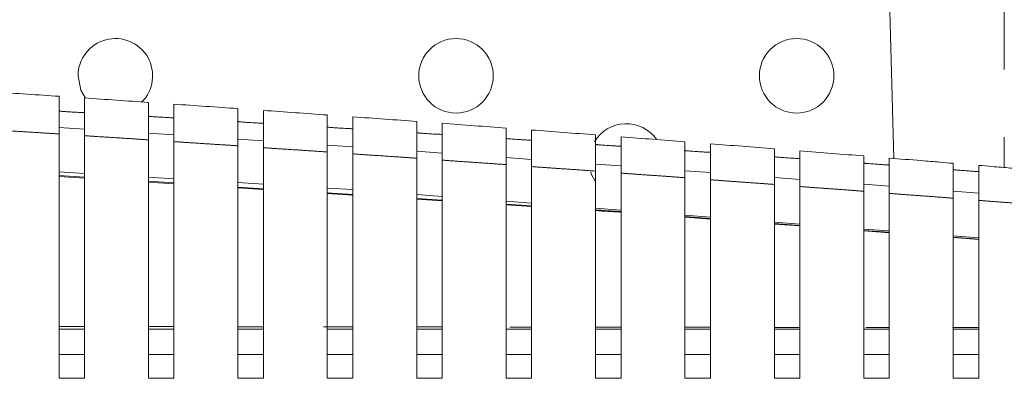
# Model space of a CAD drawing. Header units: millimetres. Extents: x 19 to 844, y 7 to 552.
# Tile 21 of 175: x 252.15 to 270.65, y 115.61 to 122.35. Entities that reach past the tile are written whole.
import ezdxf

# ---------------------------------------------------------------- set-up
doc = ezdxf.new("R2010")
doc.units = ezdxf.units.MM
doc.linetypes.add('PHANTOM', pattern=[12.7, 6.35, -1.27, 1.27, -1.27, 1.27, -1.27])

msp = doc.modelspace()

# ---------------------------------------------------------------- linework, layer by layer
at = {"color": 8, "linetype": 'PHANTOM', "lineweight": 0}
for p, q in [((270.648, 132.841), (270.648, 119.568)), ((252.888, 116.051), (253.368, 116.051)), ((254.568, 116.051), (255.048, 116.051)), ((256.248, 116.051), (256.728, 116.051)), ((257.928, 116.051), (258.408, 116.051)), ((259.608, 116.051), (260.088, 116.051)), ((261.288, 116.051), (261.768, 116.051)), ((262.968, 116.051), (263.448, 116.051)), ((264.648, 116.051), (265.128, 116.051)), ((266.328, 116.051), (266.808, 116.051)), ((268.008, 116.051), (268.488, 116.051)), ((269.688, 116.051), (270.168, 116.051))]:
    msp.add_line(p, q, dxfattribs=at)
at = {"color": 7, "linetype": 'Continuous', "lineweight": 15}
for p, q in [((268.57, 119.739), (268.297, 130.158)), ((253.368, 120.291), (252.888, 120.322)), ((255.048, 120.182), (254.568, 120.214)), ((256.728, 120.071), (256.248, 120.103)), ((258.408, 119.956), (257.928, 119.989)), ((260.088, 119.839), (259.608, 119.873)), ((261.768, 119.72), (261.288, 119.754)), ((263.448, 119.597), (262.968, 119.633)), ((265.128, 119.473), (264.648, 119.508)), ((252.888, 119.487), (253.368, 119.458)), ((252.888, 119.417), (253.368, 119.386)), ((253.368, 119.368), (252.888, 119.398)), ((254.568, 119.385), (255.048, 119.356)), ((266.808, 119.345), (266.328, 119.382)), ((254.568, 119.309), (255.048, 119.278)), ((255.048, 119.261), (254.568, 119.291)), ((256.248, 119.284), (256.728, 119.254)), ((256.248, 119.201), (256.728, 119.17)), ((256.72, 119.155), (256.248, 119.185)), ((257.928, 119.182), (258.408, 119.153)), ((268.488, 119.215), (268.008, 119.252)), ((257.928, 119.093), (258.408, 119.062)), ((258.408, 119.047), (257.928, 119.078)), ((259.608, 119.063), (260.088, 119.026)), ((259.608, 118.985), (260.088, 118.955)), ((260.088, 118.94), (259.608, 118.971)), ((270.168, 119.083), (269.688, 119.121)), ((261.288, 118.933), (261.768, 118.896)), ((261.288, 118.877), (261.768, 118.847)), ((261.768, 118.834), (261.288, 118.864)), ((262.968, 118.803), (263.448, 118.766)), ((264.648, 118.673), (265.128, 118.635)), ((264.648, 118.646), (265.128, 118.609)), ((265.128, 118.598), (264.648, 118.635)), ((266.328, 118.543), (266.808, 118.505)), ((266.328, 118.517), (266.808, 118.48)), ((266.808, 118.47), (266.328, 118.506)), ((268.008, 118.412), (268.488, 118.375)), ((268.008, 118.387), (268.488, 118.35)), ((268.488, 118.341), (268.008, 118.378)), ((269.688, 118.282), (270.168, 118.245)), ((269.688, 118.258), (270.168, 118.221)), ((270.168, 118.213), (269.688, 118.25)), ((252.888, 116.579), (253.368, 116.579)), ((254.568, 116.578), (255.048, 116.577)), ((256.248, 116.576), (256.728, 116.575)), ((257.86, 116.574), (258.408, 116.573)), ((259.608, 116.572), (260.088, 116.572)), ((261.357, 116.57), (261.768, 116.57)), ((262.968, 116.568), (263.448, 116.568)), ((266.328, 116.564), (266.808, 116.564)), ((268.044, 116.562), (268.488, 116.562)), ((269.673, 116.56), (270.168, 116.559)), ((253.368, 116.531), (252.888, 116.531)), ((255.048, 116.531), (254.568, 116.531)), ((256.728, 116.531), (256.248, 116.531)), ((258.408, 116.531), (257.928, 116.531)), ((260.088, 116.531), (259.608, 116.531)), ((261.768, 116.531), (261.288, 116.531)), ((263.448, 116.531), (262.968, 116.531)), ((265.128, 116.531), (264.648, 116.531)), ((266.808, 116.531), (266.328, 116.531)), ((268.488, 116.531), (268.008, 116.531)), ((270.168, 116.531), (269.688, 116.531)), ((252.888, 115.614), (253.33, 115.609)), ((252.888, 115.611), (253.369, 115.611)), ((254.568, 115.614), (255.009, 115.609)), ((254.568, 115.611), (255.049, 115.611)), ((256.248, 115.615), (256.689, 115.609)), ((256.248, 115.611), (256.729, 115.611)), ((257.928, 115.615), (258.369, 115.609)), ((257.928, 115.611), (258.409, 115.611)), ((259.608, 115.615), (260.049, 115.609)), ((259.608, 115.611), (260.089, 115.611)), ((261.288, 115.615), (261.728, 115.608)), ((261.288, 115.611), (261.769, 115.611)), ((262.968, 115.615), (263.408, 115.608)), ((262.968, 115.611), (263.449, 115.611)), ((264.648, 115.616), (265.088, 115.608)), ((264.648, 115.611), (265.129, 115.611)), ((266.328, 115.616), (266.768, 115.608)), ((266.328, 115.611), (266.809, 115.611)), ((268.008, 115.616), (268.447, 115.608)), ((268.008, 115.611), (268.489, 115.611)), ((269.688, 115.616), (270.127, 115.607)), ((269.688, 115.611), (270.169, 115.611))]:
    msp.add_line(p, q, dxfattribs=at)
at = {"color": 7, "linetype": 'Continuous', "lineweight": 15, "flags": 128}
for points in [[(253.388, 120.87), (253.3, 121.024), (253.247, 121.291)], [(262.959, 119.311), (262.9, 119.424), (262.88, 119.478)]]:
    msp.add_lwpolyline(points, dxfattribs=at)
at = {"color": 7, "linetype": 'Continuous', "lineweight": 15}
for centre in [(260.347, 121.291), (266.747, 121.291)]:
    msp.add_circle(centre, 0.7, dxfattribs=at)
for centre, start, end in [((253.947, 121.291), 314.8459, 180), ((263.547, 119.691), 35.6621, 149.0579)]:
    msp.add_arc(centre, 0.7, start, end, dxfattribs=at)
at = {"color": 8, "linetype": 'PHANTOM', "lineweight": 0}
for points, knots in [([(303.072, 117.988), (302.938, 118.109), (302.673, 118.35), (302.28, 118.71), (301.826, 119.128), (301.306, 119.611), (300.497, 120.359), (299.41, 121.354), (298.224, 122.41), (297.164, 123.331), (295.948, 124.372), (294.233, 125.775), (292.397, 127.138), (290.635, 128.319), (289.437, 129.053), (288.329, 129.672), (287.606, 130.053), (286.882, 130.413), (286.175, 130.745), (285.474, 131.053), (284.581, 131.423), (283.392, 131.871), (282.088, 132.293), (280.475, 132.743), (278.694, 133.149), (276.482, 133.507), (274.83, 133.678), (273.708, 133.757), (273.08, 133.793), (272.444, 133.821), (271.947, 133.836), (271.522, 133.845), (271.128, 133.851), (270.823, 133.852), (270.648, 133.852)], [0, 0, 0, 0, 0.018899, 0.037366, 0.055402, 0.082766, 0.11034, 0.167562, 0.230304, 0.2649, 0.30195, 0.38167, 0.470335, 0.507535, 0.567824, 0.591037, 0.614241, 0.635624, 0.657071, 0.677093, 0.696278, 0.732341, 0.773491, 0.795984, 0.849364, 0.894487, 0.933506, 0.944472, 0.95696, 0.967955, 0.978952, 0.983697, 0.990713, 1, 1, 1, 1]), ([(270.648, 132.841), (270.711, 132.841), (270.837, 132.841), (271.028, 132.84), (271.225, 132.837), (271.426, 132.834), (271.632, 132.829), (271.843, 132.823), (272.058, 132.816), (272.277, 132.808), (272.858, 132.783), (273.542, 132.74), (274.419, 132.665), (275.185, 132.587), (276.135, 132.468), (276.986, 132.335), (277.875, 132.175), (278.958, 131.951), (280.453, 131.575), (282.36, 130.979), (284.013, 130.339), (285.419, 129.706), (286.773, 129.037), (288.068, 128.312), (289.284, 127.56), (290.168, 126.977), (291.027, 126.381), (292.142, 125.569), (294.021, 124.11), (296.027, 122.393), (297.936, 120.692), (299.063, 119.668), (299.97, 118.836), (300.67, 118.192), (301.362, 117.553), (301.797, 117.151), (301.988, 116.976)], [0, 0, 0, 0, 0.003395, 0.006881, 0.010457, 0.014125, 0.017885, 0.021737, 0.025682, 0.029719, 0.033848, 0.057807, 0.068013, 0.084166, 0.102635, 0.125287, 0.137498, 0.160185, 0.197717, 0.243339, 0.305676, 0.335239, 0.368266, 0.431037, 0.462483, 0.493959, 0.525451, 0.556963, 0.620057, 0.746516, 0.809845, 0.873212, 0.900694, 0.936603, 0.972241, 1, 1, 1, 1]), ([(251.688, 120.274), (251.772, 120.269), (251.972, 120.256), (252.288, 120.236), (252.605, 120.217), (252.805, 120.204), (252.888, 120.198)], [0, 0, 0, 0, 0.2082474, 0.5000008, 0.791548, 1, 1, 1, 1]), ([(253.368, 120.165), (253.452, 120.16), (253.652, 120.146), (253.968, 120.127), (254.285, 120.107), (254.485, 120.093), (254.568, 120.088)], [0, 0, 0, 0, 0.208245, 0.500001, 0.791544, 1, 1, 1, 1]), ([(255.048, 120.054), (255.132, 120.048), (255.332, 120.035), (255.648, 120.014), (255.965, 119.994), (256.165, 119.981), (256.248, 119.975)], [0, 0, 0, 0, 0.208242, 0.500001, 0.791541, 1, 1, 1, 1]), ([(256.728, 119.94), (256.812, 119.934), (257.012, 119.92), (257.328, 119.9), (257.645, 119.879), (257.845, 119.865), (257.928, 119.86)], [0, 0, 0, 0, 0.20824, 0.500001, 0.791537, 1, 1, 1, 1]), ([(258.408, 119.824), (258.492, 119.818), (258.691, 119.804), (259.008, 119.783), (259.325, 119.762), (259.525, 119.748), (259.608, 119.742)], [0, 0, 0, 0, 0.2082371, 0.500001, 0.791533, 1, 1, 1, 1]), ([(260.088, 119.706), (260.172, 119.7), (260.371, 119.685), (260.688, 119.664), (261.005, 119.643), (261.205, 119.628), (261.288, 119.622)], [0, 0, 0, 0, 0.208234, 0.500001, 0.791529, 1, 1, 1, 1]), ([(261.768, 119.585), (261.852, 119.579), (262.051, 119.564), (262.368, 119.543), (262.685, 119.521), (262.885, 119.506), (262.968, 119.5)], [0, 0, 0, 0, 0.208229, 0.500001, 0.791524, 1, 1, 1, 1]), ([(263.448, 119.462), (263.532, 119.456), (263.731, 119.441), (264.048, 119.419), (264.365, 119.397), (264.565, 119.382), (264.648, 119.376)], [0, 0, 0, 0, 0.208228, 0.500001, 0.791521, 1, 1, 1, 1]), ([(265.128, 119.338), (265.212, 119.331), (265.411, 119.316), (265.728, 119.294), (266.045, 119.271), (266.244, 119.256), (266.328, 119.249)], [0, 0, 0, 0, 0.208225, 0.500001, 0.791517, 1, 1, 1, 1]), ([(266.808, 119.211), (266.892, 119.204), (267.091, 119.189), (267.408, 119.166), (267.725, 119.143), (267.924, 119.128), (268.008, 119.121)], [0, 0, 0, 0, 0.208222, 0.500001, 0.791513, 1, 1, 1, 1]), ([(268.488, 119.081), (268.572, 119.075), (268.771, 119.059), (269.088, 119.036), (269.405, 119.013), (269.604, 118.997), (269.688, 118.99)], [0, 0, 0, 0, 0.208218, 0.500001, 0.791508, 1, 1, 1, 1]), ([(270.168, 118.95), (270.252, 118.944), (270.451, 118.928), (270.768, 118.904), (271.085, 118.881), (271.284, 118.865), (271.368, 118.858)], [0, 0, 0, 0, 0.208212, 0.500002, 0.791507, 1, 1, 1, 1])]:
    msp.add_open_spline(points, degree=3, knots=knots, dxfattribs=at)
at = {"color": 7, "linetype": 'Continuous', "lineweight": 15}
for points, knots in [([(252.888, 120.906), (252.688, 120.919), (252.288, 120.946), (251.888, 120.973), (251.688, 120.986)], [0, 0, 0, 0, 0.500159, 1, 1, 1, 1]), ([(252.888, 120.198), (252.888, 120.217), (252.888, 120.254), (252.888, 120.308), (252.888, 120.36), (252.888, 120.409), (252.888, 120.455), (252.888, 120.498), (252.889, 120.538), (252.889, 120.574), (252.888, 120.607), (252.888, 120.637), (252.888, 120.664), (252.888, 120.688), (252.888, 120.725), (252.888, 120.773), (252.888, 120.823), (252.888, 120.863), (252.888, 120.89), (252.888, 120.905), (252.888, 120.906), (252.888, 120.906)], [0, 0, 0, 0, 0.047762, 0.094566, 0.140204, 0.184482, 0.227227, 0.268283, 0.307516, 0.344812, 0.380078, 0.413239, 0.444238, 0.473032, 0.499594, 0.584695, 0.670003, 0.754827, 0.838499, 0.920402, 1, 1, 1, 1]), ([(254.568, 120.792), (254.368, 120.805), (253.968, 120.833), (253.568, 120.86), (253.368, 120.874)], [0, 0, 0, 0, 0.500162, 1, 1, 1, 1]), ([(253.368, 120.874), (253.368, 120.874), (253.368, 120.874), (253.368, 120.869), (253.368, 120.86), (253.368, 120.847), (253.368, 120.829), (253.368, 120.807), (253.368, 120.78), (253.368, 120.749), (253.368, 120.715), (253.368, 120.66), (253.368, 120.574), (253.368, 120.463), (253.368, 120.326), (253.368, 120.229), (253.368, 120.165)], [0, 0, 0, 0, 0.047126, 0.095225, 0.1442, 0.193945, 0.244337, 0.295248, 0.346537, 0.39806, 0.449667, 0.501207, 0.61879, 0.749943, 0.836091, 1, 1, 1, 1]), ([(252.888, 120.63), (252.889, 120.63), (252.889, 120.63), (252.895, 120.629), (252.904, 120.627), (252.918, 120.626), (252.936, 120.624), (252.971, 120.621), (253.035, 120.617), (253.121, 120.611), (253.195, 120.607), (253.254, 120.604), (253.303, 120.602), (253.34, 120.602), (253.364, 120.601), (253.367, 120.602), (253.368, 120.603)], [0, 0, 0, 0, 0.0372066, 0.0762924, 0.1172586, 0.1601062, 0.2048362, 0.2514491, 0.3772193, 0.5030143, 0.5884803, 0.6728701, 0.7561999, 0.8384864, 0.9197471, 1, 1, 1, 1]), ([(254.568, 120.088), (254.568, 120.106), (254.568, 120.143), (254.568, 120.196), (254.568, 120.248), (254.568, 120.296), (254.568, 120.342), (254.568, 120.385), (254.568, 120.424), (254.569, 120.461), (254.568, 120.494), (254.568, 120.524), (254.568, 120.55), (254.568, 120.574), (254.568, 120.612), (254.568, 120.659), (254.568, 120.709), (254.568, 120.748), (254.568, 120.775), (254.568, 120.791), (254.568, 120.791), (254.568, 120.792)], [0, 0, 0, 0, 0.047518, 0.0941, 0.139546, 0.183668, 0.226298, 0.267284, 0.306496, 0.343822, 0.379172, 0.412471, 0.443664, 0.472708, 0.499574, 0.584667, 0.669964, 0.754781, 0.838453, 0.920371, 1, 1, 1, 1]), ([(256.248, 120.675), (256.048, 120.689), (255.648, 120.717), (255.248, 120.745), (255.048, 120.759)], [0, 0, 0, 0, 0.500166, 1, 1, 1, 1]), ([(255.048, 120.759), (255.048, 120.759), (255.048, 120.759), (255.048, 120.754), (255.048, 120.745), (255.048, 120.731), (255.048, 120.714), (255.048, 120.692), (255.048, 120.665), (255.048, 120.635), (255.048, 120.6), (255.048, 120.546), (255.048, 120.461), (255.048, 120.35), (255.048, 120.213), (255.048, 120.117), (255.048, 120.054)], [0, 0, 0, 0, 0.047126, 0.095221, 0.144189, 0.193923, 0.244305, 0.295205, 0.346486, 0.398003, 0.449608, 0.501152, 0.618812, 0.749902, 0.837693, 1, 1, 1, 1]), ([(256.248, 119.975), (256.248, 119.993), (256.248, 120.029), (256.248, 120.082), (256.248, 120.133), (256.248, 120.181), (256.248, 120.227), (256.248, 120.269), (256.248, 120.308), (256.248, 120.345), (256.248, 120.378), (256.248, 120.407), (256.248, 120.434), (256.248, 120.458), (256.248, 120.495), (256.248, 120.542), (256.248, 120.593), (256.248, 120.631), (256.248, 120.658), (256.248, 120.674), (256.248, 120.674), (256.248, 120.675)], [0, 0, 0, 0, 0.047268, 0.093625, 0.138875, 0.182838, 0.225351, 0.266266, 0.305457, 0.342814, 0.378249, 0.411689, 0.443079, 0.472377, 0.499553, 0.584637, 0.669923, 0.754731, 0.838405, 0.920338, 1, 1, 1, 1]), ([(257.928, 120.555), (257.728, 120.569), (257.328, 120.598), (256.928, 120.627), (256.728, 120.641)], [0, 0, 0, 0, 0.5001691, 1, 1, 1, 1]), ([(256.728, 120.641), (256.728, 120.641), (256.728, 120.641), (256.728, 120.636), (256.728, 120.627), (256.728, 120.614), (256.728, 120.596), (256.728, 120.574), (256.728, 120.548), (256.728, 120.518), (256.728, 120.483), (256.728, 120.429), (256.728, 120.345), (256.728, 120.234), (256.728, 120.098), (256.728, 120.002), (256.728, 119.94)], [0, 0, 0, 0, 0.047127, 0.095217, 0.144178, 0.193903, 0.244274, 0.295163, 0.346435, 0.397945, 0.449549, 0.501097, 0.618838, 0.749862, 0.839258, 1, 1, 1, 1]), ([(254.568, 120.532), (254.569, 120.532), (254.569, 120.532), (254.575, 120.531), (254.584, 120.529), (254.598, 120.528), (254.616, 120.526), (254.652, 120.523), (254.715, 120.519), (254.801, 120.513), (254.875, 120.509), (254.934, 120.506), (254.984, 120.504), (255.02, 120.503), (255.044, 120.503), (255.047, 120.503), (255.048, 120.504)], [0, 0, 0, 0, 0.037471, 0.076712, 0.117726, 0.160513, 0.205074, 0.251411, 0.377218, 0.503056, 0.589066, 0.67378, 0.757213, 0.839382, 0.920305, 1, 1, 1, 1]), ([(256.248, 120.431), (256.249, 120.431), (256.249, 120.431), (256.255, 120.43), (256.264, 120.429), (256.277, 120.427), (256.295, 120.426), (256.331, 120.423), (256.394, 120.418), (256.48, 120.412), (256.554, 120.408), (256.614, 120.405), (256.664, 120.403), (256.701, 120.401), (256.724, 120.401), (256.727, 120.402), (256.728, 120.402)], [0, 0, 0, 0, 0.037485, 0.076618, 0.117399, 0.159831, 0.203914, 0.249649, 0.375364, 0.50112, 0.588139, 0.673588, 0.757481, 0.839836, 0.920669, 1, 1, 1, 1]), ([(257.928, 119.86), (257.928, 119.879), (257.928, 119.918), (257.928, 119.974), (257.928, 120.028), (257.928, 120.079), (257.928, 120.127), (257.928, 120.171), (257.928, 120.211), (257.928, 120.248), (257.928, 120.282), (257.928, 120.311), (257.928, 120.338), (257.928, 120.381), (257.928, 120.435), (257.928, 120.491), (257.928, 120.53), (257.928, 120.553), (257.928, 120.554), (257.928, 120.555)], [0, 0, 0, 0, 0.050902, 0.100744, 0.149288, 0.196318, 0.241636, 0.285071, 0.326477, 0.365732, 0.402737, 0.437417, 0.469715, 0.499594, 0.601714, 0.703928, 0.805081, 0.904089, 1, 1, 1, 1]), ([(259.608, 120.433), (259.408, 120.448), (259.008, 120.477), (258.608, 120.506), (258.408, 120.521)], [0, 0, 0, 0, 0.500172, 1, 1, 1, 1]), ([(258.408, 120.521), (258.408, 120.52), (258.408, 120.52), (258.408, 120.515), (258.408, 120.506), (258.408, 120.493), (258.408, 120.476), (258.408, 120.454), (258.408, 120.428), (258.408, 120.398), (258.408, 120.364), (258.408, 120.31), (258.408, 120.226), (258.408, 120.116), (258.408, 119.981), (258.408, 119.885), (258.408, 119.824)], [0, 0, 0, 0, 0.047128, 0.095215, 0.144169, 0.193884, 0.244244, 0.295123, 0.346385, 0.39789, 0.449492, 0.501044, 0.61887, 0.749826, 0.840042, 1, 1, 1, 1]), ([(259.608, 119.742), (259.608, 119.761), (259.608, 119.8), (259.608, 119.855), (259.608, 119.909), (259.608, 119.959), (259.608, 120.006), (259.608, 120.05), (259.608, 120.09), (259.608, 120.127), (259.608, 120.16), (259.608, 120.19), (259.608, 120.217), (259.608, 120.259), (259.608, 120.313), (259.608, 120.369), (259.608, 120.408), (259.608, 120.431), (259.608, 120.432), (259.608, 120.433)], [0, 0, 0, 0, 0.050626, 0.100222, 0.148558, 0.195425, 0.240632, 0.284014, 0.325427, 0.364753, 0.401895, 0.43678, 0.469352, 0.499571, 0.601678, 0.703878, 0.805026, 0.904048, 1, 1, 1, 1]), ([(257.928, 120.328), (257.929, 120.328), (257.929, 120.327), (257.935, 120.326), (257.944, 120.325), (257.958, 120.324), (257.975, 120.322), (258.011, 120.319), (258.074, 120.315), (258.16, 120.309), (258.235, 120.304), (258.294, 120.301), (258.344, 120.299), (258.381, 120.297), (258.404, 120.297), (258.407, 120.298), (258.408, 120.298)], [0, 0, 0, 0, 0.037691, 0.07694, 0.117749, 0.16012, 0.204054, 0.249552, 0.375313, 0.501119, 0.588677, 0.674449, 0.75845, 0.840696, 0.921207, 1, 1, 1, 1]), ([(261.288, 120.308), (261.088, 120.323), (260.688, 120.353), (260.288, 120.383), (260.088, 120.398)], [0, 0, 0, 0, 0.500176, 1, 1, 1, 1]), ([(260.088, 120.398), (260.088, 120.398), (260.088, 120.397), (260.088, 120.392), (260.088, 120.384), (260.088, 120.371), (260.088, 120.353), (260.088, 120.332), (260.088, 120.306), (260.088, 120.276), (260.088, 120.243), (260.088, 120.189), (260.088, 120.105), (260.088, 119.994), (260.088, 119.86), (260.088, 119.765), (260.088, 119.706)], [0, 0, 0, 0, 0.047043, 0.09503, 0.14387, 0.193458, 0.243681, 0.294412, 0.345521, 0.396868, 0.44831, 0.499704, 0.618635, 0.751217, 0.843009, 1, 1, 1, 1]), ([(261.288, 119.622), (261.288, 119.641), (261.288, 119.679), (261.288, 119.734), (261.288, 119.787), (261.288, 119.837), (261.288, 119.884), (261.288, 119.927), (261.288, 119.967), (261.288, 120.004), (261.288, 120.037), (261.288, 120.067), (261.288, 120.093), (261.288, 120.136), (261.288, 120.189), (261.288, 120.245), (261.288, 120.283), (261.288, 120.306), (261.288, 120.308), (261.288, 120.308)], [0, 0, 0, 0, 0.050348, 0.099695, 0.147821, 0.194524, 0.239619, 0.282946, 0.324367, 0.363764, 0.401046, 0.436137, 0.468984, 0.499548, 0.60164, 0.703825, 0.804968, 0.904005, 1, 1, 1, 1]), ([(262.968, 120.181), (262.768, 120.196), (262.368, 120.227), (261.968, 120.257), (261.768, 120.272)], [0, 0, 0, 0, 0.500179, 1, 1, 1, 1]), ([(261.768, 120.272), (261.768, 120.272), (261.768, 120.272), (261.768, 120.267), (261.768, 120.258), (261.768, 120.245), (261.768, 120.228), (261.768, 120.207), (261.768, 120.181), (261.768, 120.152), (261.768, 120.118), (261.768, 120.065), (261.768, 119.982), (261.768, 119.871), (261.768, 119.738), (261.768, 119.644), (261.768, 119.585)], [0, 0, 0, 0, 0.04705, 0.095038, 0.143875, 0.193457, 0.243672, 0.294395, 0.345497, 0.39684, 0.448282, 0.499683, 0.6187, 0.75119, 0.844477, 1, 1, 1, 1]), ([(252.888, 115.612), (252.888, 116.376), (252.888, 117.905), (252.888, 119.434), (252.888, 120.198)], [0, 0, 0, 0, 0.499863, 1, 1, 1, 1]), ([(253.368, 120.165), (253.368, 119.406), (253.368, 117.888), (253.368, 116.37), (253.368, 115.61)], [0, 0, 0, 0, 0.49995, 1, 1, 1, 1]), ([(254.568, 115.612), (254.568, 116.358), (254.568, 117.85), (254.568, 119.342), (254.568, 120.088)], [0, 0, 0, 0, 0.499855, 1, 1, 1, 1]), ([(259.608, 120.222), (259.609, 120.221), (259.609, 120.221), (259.615, 120.22), (259.624, 120.219), (259.638, 120.218), (259.656, 120.216), (259.692, 120.213), (259.756, 120.208), (259.842, 120.202), (259.917, 120.197), (259.976, 120.194), (260.025, 120.192), (260.061, 120.191), (260.084, 120.19), (260.087, 120.191), (260.088, 120.191)], [0, 0, 0, 0, 0.03818, 0.07785, 0.119012, 0.161667, 0.205817, 0.251464, 0.377871, 0.50433, 0.591534, 0.67688, 0.760382, 0.842057, 0.921924, 1, 1, 1, 1]), ([(261.288, 120.113), (261.289, 120.113), (261.289, 120.112), (261.295, 120.111), (261.304, 120.11), (261.318, 120.109), (261.336, 120.107), (261.362, 120.105), (261.42, 120.1), (261.519, 120.094), (261.627, 120.087), (261.697, 120.083), (261.739, 120.081), (261.764, 120.08), (261.767, 120.081), (261.768, 120.081)], [0, 0, 0, 0, 0.038314, 0.078023, 0.119128, 0.161631, 0.205534, 0.250838, 0.319894, 0.502037, 0.638987, 0.752409, 0.836198, 0.918721, 1, 1, 1, 1]), ([(262.968, 119.5), (262.968, 119.519), (262.968, 119.557), (262.968, 119.611), (262.968, 119.663), (262.968, 119.713), (262.968, 119.759), (262.968, 119.802), (262.968, 119.842), (262.968, 119.878), (262.968, 119.911), (262.968, 119.941), (262.968, 119.967), (262.968, 120.01), (262.968, 120.063), (262.968, 120.118), (262.968, 120.156), (262.968, 120.179), (262.968, 120.18), (262.968, 120.181)], [0, 0, 0, 0, 0.0500904, 0.0992074, 0.1471387, 0.1936883, 0.2386794, 0.2819557, 0.3233829, 0.3628482, 0.4002597, 0.4355454, 0.4686513, 0.4995392, 0.6016147, 0.7037801, 0.8049149, 0.9039637, 1, 1, 1, 1]), ([(264.648, 120.051), (264.448, 120.067), (264.048, 120.098), (263.648, 120.129), (263.448, 120.144)], [0, 0, 0, 0, 0.500182, 1, 1, 1, 1]), ([(263.448, 120.144), (263.448, 120.144), (263.448, 120.144), (263.448, 120.139), (263.448, 120.13), (263.448, 120.117), (263.448, 120.1), (263.448, 120.079), (263.448, 120.053), (263.448, 120.024), (263.448, 119.991), (263.448, 119.938), (263.448, 119.855), (263.448, 119.746), (263.448, 119.614), (263.448, 119.521), (263.448, 119.462)], [0, 0, 0, 0, 0.047115, 0.095177, 0.144097, 0.193774, 0.244096, 0.29494, 0.346178, 0.397672, 0.449283, 0.500869, 0.619444, 0.751351, 0.845494, 1, 1, 1, 1]), ([(255.048, 120.054), (255.048, 119.313), (255.048, 117.833), (255.048, 116.351), (255.048, 115.61)], [0, 0, 0, 0, 0.499946, 1, 1, 1, 1]), ([(256.248, 115.612), (256.248, 116.339), (256.248, 117.794), (256.248, 119.248), (256.248, 119.975)], [0, 0, 0, 0, 0.499846, 1, 1, 1, 1]), ([(256.728, 119.94), (256.728, 119.219), (256.728, 117.776), (256.728, 116.332), (256.728, 115.61)], [0, 0, 0, 0, 0.499942, 1, 1, 1, 1]), ([(262.968, 120.001), (262.969, 120.001), (262.969, 120), (262.975, 120), (262.984, 119.999), (262.998, 119.997), (263.016, 119.996), (263.043, 119.993), (263.102, 119.988), (263.201, 119.982), (263.308, 119.975), (263.377, 119.971), (263.419, 119.969), (263.444, 119.968), (263.447, 119.968), (263.448, 119.969)], [0, 0, 0, 0, 0.038473, 0.07827, 0.119393, 0.161843, 0.205623, 0.250735, 0.327838, 0.502262, 0.639862, 0.752624, 0.836518, 0.918968, 1, 1, 1, 1]), ([(264.648, 119.376), (264.648, 119.395), (264.648, 119.432), (264.648, 119.485), (264.648, 119.537), (264.648, 119.586), (264.648, 119.632), (264.648, 119.674), (264.648, 119.714), (264.648, 119.75), (264.648, 119.783), (264.648, 119.812), (264.648, 119.839), (264.648, 119.881), (264.648, 119.934), (264.648, 119.988), (264.648, 120.026), (264.648, 120.049), (264.648, 120.051), (264.648, 120.051)], [0, 0, 0, 0, 0.049773, 0.098608, 0.146303, 0.192667, 0.237533, 0.280748, 0.322184, 0.36173, 0.399296, 0.434813, 0.468226, 0.499498, 0.60155, 0.703697, 0.80483, 0.903904, 1, 1, 1, 1]), ([(264.648, 119.887), (264.649, 119.886), (264.649, 119.886), (264.655, 119.885), (264.664, 119.884), (264.678, 119.883), (264.696, 119.881), (264.724, 119.879), (264.783, 119.874), (264.883, 119.867), (264.988, 119.86), (265.057, 119.856), (265.1, 119.854), (265.124, 119.853), (265.127, 119.853), (265.128, 119.853)], [0, 0, 0, 0, 0.038622, 0.078503, 0.119644, 0.162049, 0.20572, 0.250657, 0.333545, 0.502445, 0.640726, 0.752824, 0.836819, 0.919203, 1, 1, 1, 1]), ([(266.328, 119.919), (266.128, 119.935), (265.728, 119.967), (265.328, 119.998), (265.128, 120.014)], [0, 0, 0, 0, 0.500185, 1, 1, 1, 1]), ([(265.128, 120.014), (265.128, 120.014), (265.128, 120.014), (265.128, 120.008), (265.128, 120), (265.128, 119.987), (265.128, 119.97), (265.128, 119.949), (265.128, 119.923), (265.128, 119.894), (265.128, 119.861), (265.128, 119.809), (265.128, 119.727), (265.128, 119.63), (265.128, 119.538), (265.128, 119.45), (265.128, 119.378), (265.128, 119.338)], [0, 0, 0, 0, 0.047109, 0.09516, 0.144065, 0.193724, 0.244025, 0.29485, 0.34607, 0.39755, 0.449152, 0.500737, 0.619375, 0.751155, 0.808061, 0.891936, 1, 1, 1, 1]), ([(266.328, 119.249), (266.328, 119.268), (266.328, 119.304), (266.328, 119.358), (266.328, 119.408), (266.328, 119.457), (266.328, 119.502), (266.328, 119.544), (266.328, 119.584), (266.328, 119.619), (266.328, 119.652), (266.328, 119.682), (266.328, 119.708), (266.328, 119.75), (266.328, 119.803), (266.328, 119.856), (266.328, 119.894), (266.328, 119.916), (266.328, 119.918), (266.328, 119.919)], [0, 0, 0, 0, 0.049487, 0.098068, 0.145547, 0.191744, 0.236495, 0.279655, 0.321097, 0.360716, 0.398424, 0.434152, 0.467847, 0.499471, 0.601505, 0.703634, 0.804761, 0.903853, 1, 1, 1, 1]), ([(268.008, 119.785), (267.808, 119.801), (267.408, 119.833), (267.008, 119.865), (266.808, 119.881)], [0, 0, 0, 0, 0.500188, 1, 1, 1, 1]), ([(266.808, 119.881), (266.808, 119.881), (266.808, 119.881), (266.808, 119.875), (266.808, 119.867), (266.808, 119.854), (266.808, 119.837), (266.808, 119.816), (266.808, 119.791), (266.808, 119.762), (266.808, 119.73), (266.808, 119.678), (266.808, 119.597), (266.808, 119.5), (266.808, 119.408), (266.808, 119.32), (266.808, 119.25), (266.808, 119.211)], [0, 0, 0, 0, 0.047114, 0.095164, 0.144064, 0.193714, 0.244006, 0.294821, 0.346033, 0.39751, 0.449114, 0.500708, 0.619439, 0.751117, 0.809935, 0.893753, 1, 1, 1, 1]), ([(255.048, 115.608), (255.048, 116.133), (255.048, 117.131), (255.048, 118.551), (255.048, 119.448), (255.048, 119.871)], [0, 0, 0, 0, 0.368878, 0.701929, 1, 1, 1, 1]), ([(256.728, 115.608), (256.728, 116.097), (256.728, 117.047), (256.728, 118.429), (256.728, 119.321), (256.728, 119.754)], [0, 0, 0, 0, 0.353845, 0.687023, 1, 1, 1, 1]), ([(257.928, 115.612), (257.928, 116.32), (257.928, 117.736), (257.928, 119.152), (257.928, 119.86)], [0, 0, 0, 0, 0.499837, 1, 1, 1, 1]), ([(258.408, 119.824), (258.408, 119.122), (258.408, 117.718), (258.408, 116.313), (258.408, 115.61)], [0, 0, 0, 0, 0.499938, 1, 1, 1, 1]), ([(259.608, 115.612), (259.608, 116.3), (259.608, 117.677), (259.608, 119.054), (259.608, 119.742)], [0, 0, 0, 0, 0.499827, 1, 1, 1, 1]), ([(260.088, 119.706), (260.088, 119.023), (260.088, 117.659), (260.088, 116.293), (260.088, 115.61)], [0, 0, 0, 0, 0.499933, 1, 1, 1, 1]), ([(266.328, 119.769), (266.329, 119.769), (266.329, 119.769), (266.335, 119.768), (266.345, 119.767), (266.358, 119.766), (266.376, 119.764), (266.405, 119.762), (266.465, 119.757), (266.564, 119.75), (266.668, 119.743), (266.738, 119.738), (266.78, 119.736), (266.804, 119.735), (266.807, 119.735), (266.808, 119.735)], [0, 0, 0, 0, 0.0387598, 0.0787186, 0.1198791, 0.1622437, 0.2058145, 0.2505936, 0.3378229, 0.5026089, 0.6415926, 0.7530188, 0.8371082, 0.919427, 1, 1, 1, 1]), ([(268.008, 119.121), (268.008, 119.139), (268.008, 119.175), (268.008, 119.228), (268.008, 119.278), (268.008, 119.326), (268.008, 119.37), (268.008, 119.412), (268.008, 119.451), (268.008, 119.487), (268.008, 119.519), (268.008, 119.549), (268.008, 119.575), (268.008, 119.617), (268.008, 119.669), (268.008, 119.722), (268.008, 119.759), (268.008, 119.782), (268.008, 119.784), (268.008, 119.785)], [0, 0, 0, 0, 0.0492004, 0.0975258, 0.1447892, 0.1908175, 0.2354533, 0.2785568, 0.3200063, 0.3596987, 0.3975488, 0.4334885, 0.4674657, 0.4994427, 0.6014581, 0.7035675, 0.8046887, 0.9038001, 1, 1, 1, 1]), ([(269.688, 119.647), (269.605, 119.654), (269.405, 119.671), (269.005, 119.704), (268.688, 119.729), (268.488, 119.746)], [0, 0, 0, 0, 0.209433, 0.500192, 1, 1, 1, 1]), ([(268.488, 119.746), (268.488, 119.745), (268.488, 119.745), (268.488, 119.74), (268.488, 119.731), (268.488, 119.719), (268.488, 119.702), (268.488, 119.681), (268.488, 119.656), (268.488, 119.628), (268.488, 119.596), (268.488, 119.544), (268.488, 119.464), (268.488, 119.368), (268.488, 119.277), (268.488, 119.19), (268.488, 119.12), (268.488, 119.081)], [0, 0, 0, 0, 0.04712, 0.09517, 0.144064, 0.193706, 0.243988, 0.294794, 0.345998, 0.39747, 0.449077, 0.50068, 0.619509, 0.75108, 0.8105, 0.894296, 1, 1, 1, 1]), ([(258.408, 115.608), (258.408, 116.075), (258.408, 116.99), (258.408, 118.332), (258.408, 119.206), (258.408, 119.633)], [0, 0, 0, 0, 0.348146, 0.681372, 1, 1, 1, 1]), ([(260.088, 115.608), (260.088, 116.057), (260.088, 116.94), (260.088, 118.24), (260.088, 119.092), (260.088, 119.51)], [0, 0, 0, 0, 0.3450969, 0.6783491, 1, 1, 1, 1]), ([(261.288, 115.612), (261.288, 116.28), (261.288, 117.618), (261.288, 118.954), (261.288, 119.622)], [0, 0, 0, 0, 0.499816, 1, 1, 1, 1]), ([(261.768, 119.585), (261.768, 118.923), (261.768, 117.599), (261.768, 116.273), (261.768, 115.61)], [0, 0, 0, 0, 0.499928, 1, 1, 1, 1]), ([(268.008, 119.649), (268.009, 119.649), (268.009, 119.649), (268.015, 119.648), (268.025, 119.647), (268.038, 119.646), (268.056, 119.644), (268.085, 119.642), (268.145, 119.637), (268.245, 119.63), (268.348, 119.622), (268.418, 119.618), (268.46, 119.616), (268.484, 119.614), (268.487, 119.615), (268.488, 119.615)], [0, 0, 0, 0, 0.038887, 0.078918, 0.120096, 0.162424, 0.205905, 0.25054, 0.341132, 0.502766, 0.642468, 0.753215, 0.83739, 0.919643, 1, 1, 1, 1]), ([(269.688, 118.99), (269.688, 119.01), (269.688, 119.048), (269.688, 119.104), (269.688, 119.157), (269.688, 119.207), (269.688, 119.254), (269.688, 119.298), (269.689, 119.338), (269.689, 119.374), (269.689, 119.407), (269.689, 119.437), (269.688, 119.481), (269.689, 119.533), (269.689, 119.586), (269.689, 119.623), (269.688, 119.645), (269.688, 119.646), (269.688, 119.647)], [0, 0, 0, 0, 0.0528096, 0.1046759, 0.155378, 0.2047124, 0.2524954, 0.2985652, 0.3427828, 0.3850325, 0.4252208, 0.4632754, 0.4991432, 0.6025036, 0.7052624, 0.806373, 0.9048864, 1, 1, 1, 1]), ([(269.688, 119.527), (269.689, 119.527), (269.689, 119.526), (269.695, 119.526), (269.705, 119.525), (269.718, 119.523), (269.736, 119.522), (269.766, 119.519), (269.826, 119.514), (269.926, 119.507), (270.029, 119.499), (270.098, 119.495), (270.14, 119.492), (270.164, 119.491), (270.167, 119.491), (270.168, 119.491)], [0, 0, 0, 0, 0.039003, 0.079101, 0.120296, 0.162591, 0.205989, 0.250492, 0.343752, 0.502922, 0.643354, 0.753417, 0.837667, 0.919852, 1, 1, 1, 1]), ([(271.368, 119.508), (271.285, 119.515), (271.084, 119.532), (270.767, 119.558), (270.451, 119.584), (270.251, 119.601), (270.168, 119.608)], [0, 0, 0, 0, 0.209484, 0.500195, 0.79287, 1, 1, 1, 1]), ([(270.168, 119.608), (270.168, 119.608), (270.168, 119.607), (270.168, 119.601), (270.168, 119.59), (270.169, 119.574), (270.169, 119.554), (270.169, 119.528), (270.169, 119.498), (270.168, 119.463), (270.168, 119.409), (270.168, 119.329), (270.168, 119.235), (270.168, 119.146), (270.168, 119.06), (270.168, 118.989), (270.168, 118.95)], [0, 0, 0, 0, 0.052094, 0.105401, 0.159809, 0.215192, 0.271408, 0.328298, 0.385691, 0.44341, 0.501268, 0.621841, 0.748955, 0.807801, 0.892324, 1, 1, 1, 1]), ([(261.768, 115.608), (261.768, 116.04), (261.768, 116.892), (261.768, 118.151), (261.768, 118.978), (261.768, 119.385)], [0, 0, 0, 0, 0.343162, 0.676431, 1, 1, 1, 1]), ([(262.968, 115.612), (262.968, 116.002), (262.968, 116.65), (262.968, 117.567), (262.968, 118.473), (262.968, 119.121), (262.968, 119.5)], [0, 0, 0, 0, 0.301045, 0.499808, 0.707423, 1, 1, 1, 1]), ([(263.448, 119.462), (263.448, 119.085), (263.448, 118.444), (263.448, 117.546), (263.448, 116.639), (263.448, 115.996), (263.448, 115.61)], [0, 0, 0, 0, 0.2937315, 0.499922, 0.69954, 1, 1, 1, 1]), ([(264.648, 115.612), (264.648, 115.99), (264.648, 116.618), (264.648, 117.505), (264.648, 118.381), (264.648, 119.008), (264.648, 119.376)], [0, 0, 0, 0, 0.301634, 0.499792, 0.706761, 1, 1, 1, 1]), ([(265.128, 119.337), (265.128, 118.972), (265.128, 118.351), (265.128, 117.483), (265.128, 116.606), (265.128, 115.984), (265.128, 115.61)], [0, 0, 0, 0, 0.294394, 0.499915, 0.699086, 1, 1, 1, 1]), ([(263.448, 115.608), (263.448, 116.023), (263.448, 116.845), (263.448, 118.061), (263.448, 118.862), (263.448, 119.257)], [0, 0, 0, 0, 0.341798, 0.675077, 1, 1, 1, 1]), ([(266.328, 115.612), (266.328, 115.978), (266.328, 116.585), (266.328, 117.441), (266.328, 118.287), (266.328, 118.893), (266.328, 119.249)], [0, 0, 0, 0, 0.302297, 0.499779, 0.70602, 1, 1, 1, 1]), ([(266.808, 119.21), (266.808, 118.856), (266.808, 118.257), (266.808, 117.419), (266.808, 116.572), (266.808, 115.972), (266.808, 115.61)], [0, 0, 0, 0, 0.295117, 0.499908, 0.698589, 1, 1, 1, 1]), ([(265.128, 115.607), (265.128, 116.007), (265.128, 116.798), (265.128, 117.971), (265.128, 118.744), (265.128, 119.126)], [0, 0, 0, 0, 0.340761, 0.674049, 1, 1, 1, 1]), ([(266.808, 115.607), (266.808, 115.991), (266.808, 116.751), (266.808, 117.88), (266.808, 118.624), (266.808, 118.993)], [0, 0, 0, 0, 0.339928, 0.673222, 1, 1, 1, 1]), ([(268.008, 115.612), (268.008, 115.966), (268.008, 116.551), (268.008, 117.377), (268.008, 118.192), (268.008, 118.776), (268.008, 119.121)], [0, 0, 0, 0, 0.303043, 0.499764, 0.705194, 1, 1, 1, 1]), ([(268.488, 119.081), (268.488, 118.739), (268.488, 118.161), (268.488, 117.354), (268.488, 116.538), (268.488, 115.959), (268.488, 115.61)], [0, 0, 0, 0, 0.295923, 0.4999, 0.698042, 1, 1, 1, 1]), ([(269.688, 115.612), (269.688, 115.987), (269.688, 116.55), (269.688, 117.677), (269.688, 118.427), (269.688, 118.99)], [0, 0, 0, 0, 0.333161, 0.499747, 1, 1, 1, 1]), ([(262.968, 118.77), (263.117, 118.761), (263.277, 118.752), (263.437, 118.739), (263.448, 118.738)], [0, 0, 0, 0, 0.926892, 1, 1, 1, 1]), ([(268.488, 115.607), (268.488, 115.975), (268.488, 116.704), (268.488, 117.787), (268.488, 118.503), (268.488, 118.858)], [0, 0, 0, 0, 0.339228, 0.672527, 1, 1, 1, 1]), ([(270.168, 118.95), (270.168, 118.62), (270.168, 118.064), (270.168, 117.287), (270.168, 116.503), (270.168, 115.945), (270.168, 115.61)], [0, 0, 0, 0, 0.296513, 0.499489, 0.698625, 1, 1, 1, 1]), ([(263.448, 118.726), (263.442, 118.727), (263.282, 118.739), (263.122, 118.748), (262.968, 118.757)], [0, 0, 0, 0, 0.040545, 1, 1, 1, 1]), ([(270.168, 115.607), (270.168, 115.958), (270.168, 116.656), (270.168, 117.694), (270.168, 118.379), (270.168, 118.72)], [0, 0, 0, 0, 0.338617, 0.671921, 1, 1, 1, 1]), ([(264.648, 116.566), (264.797, 116.566), (264.957, 116.566), (265.117, 116.566), (265.128, 116.566)], [0, 0, 0, 0, 0.9312226, 1, 1, 1, 1])]:
    msp.add_open_spline(points, degree=3, knots=knots, dxfattribs=at)
for points in [[(252.888, 120.026), (252.888, 118.575), (252.888, 117.104), (252.888, 115.614)], [(253.368, 115.609), (253.368, 117.087), (253.368, 118.547), (253.368, 119.987)]]:
    msp.add_open_spline(points, degree=3, dxfattribs=at)

doc.saveas('drawing.dxf')
